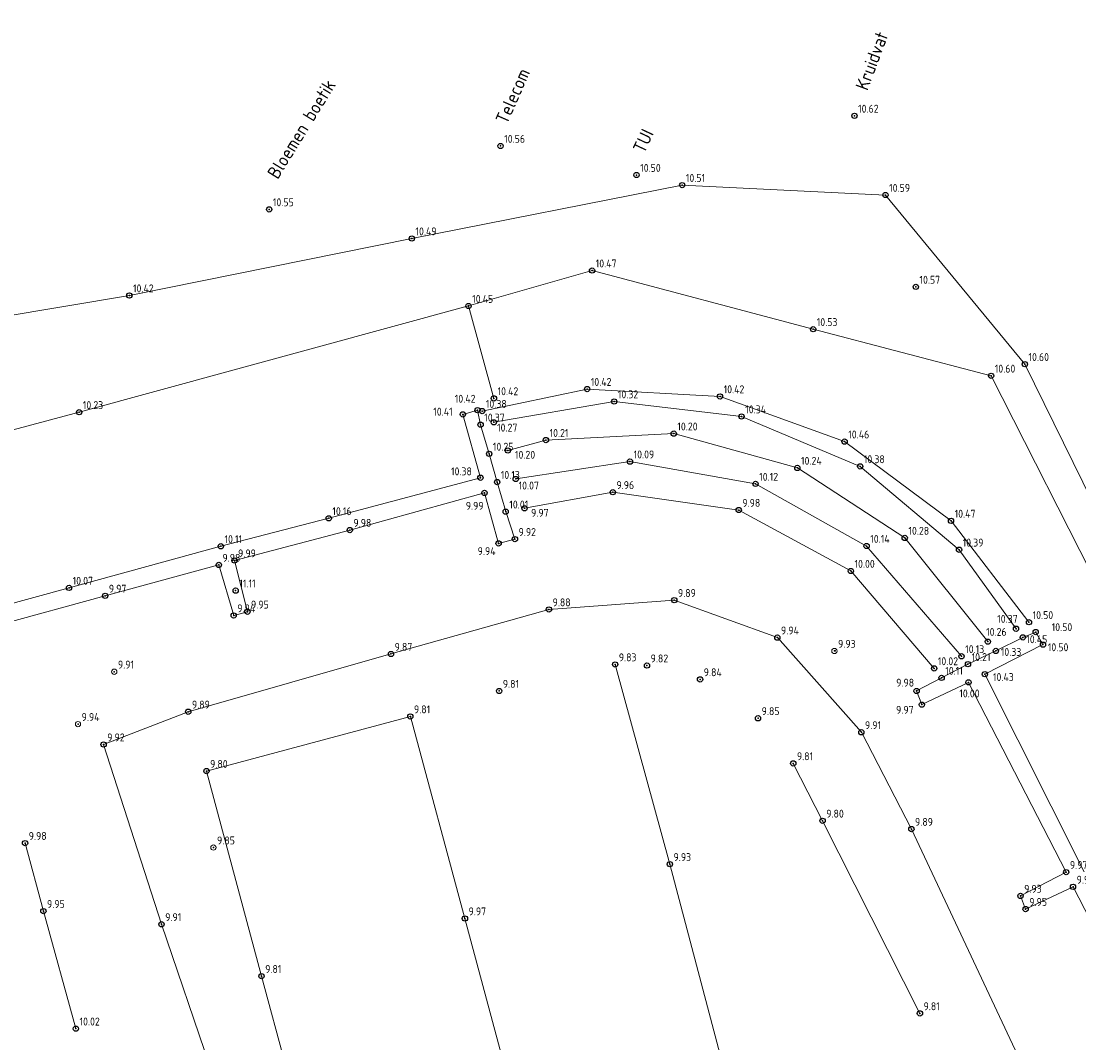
# Model space of a CAD drawing. Header units: metres. Extents: x 233721 to 234169, y 557050 to 557158.
# Tile 5 of 9: x 233747 to 233787, y 557119 to 557158. Entities that reach past the tile are written whole.
import ezdxf

# ---------------------------------------------------------------- set-up
doc = ezdxf.new("R2010")
doc.units = ezdxf.units.M
doc.header["$MEASUREMENT"] = 0
doc.linetypes.add('SOLID_LINE', pattern=[1, 1])
for name, color, linetype in [('Drempel hoogte', 4, 'Continuous'), ('Maaiveldhoogte', 7, 'Continuous'), ('Q19_Overig_lijn_50', 7, 'Continuous'), ('Q28_Rioolput_50', 7, 'Continuous'), ('Q86_Detailgr_50', 7, 'Continuous')]:
    doc.layers.add(name, color=color, linetype=linetype)
doc.layers.add('Q19_Overig_lijn', color=7, linetype='Continuous', lineweight=0)
doc.layers.add('Q28_Rioolput', color=7, linetype='Continuous', lineweight=0)
doc.styles.add('ISO', font='iso.shx')
doc.styles.get("Standard").update_dxf_attribs({"font": 'iso.shx'})

# ---------------------------------------------------------------- blocks, each defined once
blk = doc.blocks.new('M02_GRONDSLAGPUNT')
blk.add_circle((0, 0), 0.5)
blk.add_attdef('1', (0.69, 0.6), '', height=1.3)

msp = doc.modelspace()

# ---------------------------------------------------------------- linework, layer by layer
at = {"layer": 'Maaiveldhoogte', "color": 0, "linetype": 'SOLID_LINE'}
for p in [(233777.431, 557133.986, 9.94), (233777.455, 557133.993, 9.94), (233753.883, 557126.53, 9.851)]:
    msp.add_point(p, dxfattribs=at)
at = {"layer": 'Q19_Overig_lijn', "color": 252, "linetype": 'SOLID_LINE'}
for p, q in [((233771.66, 557151.66, 10.519), (233761.406, 557149.633, 10.498)), ((233779.366, 557151.283, 10.59), (233771.66, 557151.66, 10.519)), ((233784.65, 557144.867, 10.609), (233779.366, 557151.283, 10.59)), ((233761.406, 557149.633, 10.498), (233750.696, 557147.472, 10.422)), ((233768.24, 557148.417, 10.47), (233763.557, 557147.073, 10.46)), ((233768.241, 557148.418, 10.476), (233776.622, 557146.193, 10.531)), ((233750.696, 557147.472, 10.422), (233742.535, 557146.102, 10.387)), ((233763.557, 557147.073, 10.46), (233748.793, 557143.045, 10.24)), ((233763.557, 557147.073, 10.46), (233764.519, 557143.569, 10.423)), ((233776.622, 557146.193, 10.531), (233783.373, 557144.426, 10.609)), ((233788.902, 557136.191, 10.586), (233784.65, 557144.867, 10.609)), ((233783.373, 557144.426, 10.609), (233790.178, 557131, 10.55)), ((233768.053, 557143.922, 10.425), (233764.074, 557143.088, 10.388)), ((233773.093, 557143.643, 10.424), (233768.053, 557143.922, 10.425)), ((233777.816, 557141.93, 10.467), (233773.093, 557143.643, 10.424)), ((233764.515, 557142.66, 10.279), (233769.08, 557143.451, 10.321)), ((233769.08, 557143.451, 10.321), (233773.908, 557142.882, 10.347)), ((233748.793, 557143.045, 10.24), (233738.606, 557140.32, 10.187)), ((233763.899, 557143.122, 10.423), (233763.343, 557142.961, 10.415)), ((233763.343, 557142.961, 10.415), (233764.006, 557140.557, 10.387)), ((233764.014, 557142.57, 10.378), (233763.899, 557143.122, 10.423)), ((233773.908, 557142.882, 10.347), (233778.408, 557140.989, 10.382)), ((233764.341, 557141.465, 10.252), (233764.014, 557142.57, 10.378)), ((233766.492, 557141.986, 10.212), (233765.049, 557141.592, 10.202)), ((233771.336, 557142.232, 10.206), (233766.492, 557141.986, 10.212)), ((233776.025, 557140.931, 10.241), (233771.336, 557142.232, 10.206)), ((233781.851, 557138.923, 10.476), (233777.816, 557141.93, 10.467)), ((233764.642, 557140.394, 10.135), (233764.341, 557141.465, 10.252)), ((233765.347, 557140.511, 10.076), (233769.678, 557141.171, 10.097)), ((233769.678, 557141.171, 10.097), (233774.44, 557140.325, 10.124)), ((233780.097, 557138.274, 10.289), (233776.025, 557140.931, 10.241)), ((233778.408, 557140.989, 10.382), (233782.156, 557137.827, 10.391)), ((233764.006, 557140.557, 10.387), (233758.256, 557139.018, 10.165)), ((233764.965, 557139.271, 10.012), (233764.642, 557140.394, 10.135)), ((233759.053, 557138.574, 9.984), (233764.161, 557139.981, 9.999)), ((233764.161, 557139.981, 9.999), (233764.697, 557138.066, 9.947)), ((233769.028, 557140.01, 9.966), (233765.679, 557139.399, 9.971)), ((233773.801, 557139.333, 9.987), (233769.028, 557140.01, 9.966)), ((233774.44, 557140.325, 10.124), (233778.65, 557137.968, 10.142)), ((233765.315, 557138.23, 9.925), (233764.965, 557139.271, 10.012)), ((233778.053, 557137.021, 10.007), (233773.801, 557139.333, 9.987)), ((233758.256, 557139.018, 10.165), (233754.165, 557137.957, 10.119)), ((233784.808, 557135.078, 10.505), (233781.851, 557138.923, 10.476)), ((233754.682, 557137.42, 9.991), (233759.053, 557138.574, 9.984)), ((233754.165, 557137.957, 10.119), (233748.408, 557136.379, 10.076)), ((233764.697, 557138.066, 9.947), (233765.315, 557138.23, 9.925)), ((233778.65, 557137.968, 10.142), (233782.249, 557133.786, 10.138)), ((233783.25, 557134.34, 10.265), (233780.097, 557138.274, 10.289)), ((233782.156, 557137.827, 10.391), (233784.316, 557134.832, 10.371)), ((233749.779, 557136.08, 9.979), (233754.087, 557137.25, 9.99)), ((233754.087, 557137.25, 9.99), (233754.651, 557135.334, 9.946)), ((233755.172, 557135.476, 9.956), (233754.682, 557137.42, 9.991)), ((233781.214, 557133.326, 10.021), (233778.053, 557137.021, 10.007)), ((233748.408, 557136.379, 10.076), (233743.835, 557135.128, 10.059)), ((233744.527, 557134.632, 10.07), (233749.779, 557136.08, 9.979)), ((233766.606, 557135.561, 9.885), (233760.616, 557133.873, 9.878)), ((233771.359, 557135.914, 9.896), (233766.606, 557135.561, 9.885)), ((233775.267, 557134.495, 9.944), (233771.359, 557135.914, 9.896)), ((233754.651, 557135.334, 9.946), (233755.172, 557135.476, 9.956)), ((233778.451, 557130.903, 9.912), (233775.267, 557134.495, 9.944)), ((233784.572, 557134.502, 10.452), (233783.554, 557133.989, 10.34)), ((233785.063, 557134.704, 10.503), (233784.572, 557134.502, 10.452)), ((233785.338, 557134.226, 10.509), (233785.063, 557134.704, 10.503)), ((233783.554, 557133.989, 10.34), (233782.494, 557133.487, 10.211)), ((233783.136, 557133.107, 10.433), (233785.338, 557134.226, 10.509)), ((233760.616, 557133.873, 9.878), (233752.93, 557131.681, 9.895)), ((233769.117, 557133.476, 9.84), (233771.191, 557125.898, 9.935)), ((233782.494, 557133.487, 10.211), (233781.496, 557132.965, 10.111)), ((233781.496, 557132.965, 10.111), (233780.547, 557132.468, 9.982)), ((233780.747, 557131.951, 9.974), (233782.515, 557132.796, 10.009)), ((233782.515, 557132.796, 10.009), (233786.219, 557125.599, 9.976)), ((233786.896, 557125.604, 10.426), (233783.136, 557133.107, 10.433)), ((233780.547, 557132.468, 9.982), (233780.747, 557131.951, 9.974)), ((233752.93, 557131.681, 9.895), (233749.72, 557130.439, 9.926)), ((233761.35, 557131.502, 9.814), (233753.619, 557129.431, 9.804)), ((233763.419, 557123.838, 9.976), (233761.35, 557131.502, 9.814)), ((233780.349, 557127.232, 9.899), (233778.451, 557130.903, 9.912)), ((233749.72, 557130.439, 9.926), (233751.916, 557123.62, 9.915)), ((233776.982, 557127.546, 9.809), (233775.87, 557129.723, 9.812)), ((233753.619, 557129.431, 9.804), (233755.706, 557121.654, 9.811)), ((233780.672, 557120.239, 9.816), (233776.982, 557127.546, 9.809)), ((233785.832, 557115.555, 9.885), (233780.349, 557127.232, 9.899)), ((233747.435, 557124.118, 9.96), (233746.743, 557126.698, 9.984)), ((233771.191, 557125.898, 9.935), (233773.226, 557118.208, 9.983)), ((233786.219, 557125.599, 9.976), (233784.487, 557124.696, 9.94)), ((233784.679, 557124.196, 9.954), (233786.477, 557125.041, 9.999)), ((233786.477, 557125.041, 9.999), (233790.291, 557117.609, 9.999)), ((233784.487, 557124.696, 9.94), (233784.679, 557124.196, 9.954)), ((233748.669, 557119.659, 10.025), (233747.435, 557124.118, 9.96)), ((233751.916, 557123.62, 9.915), (233755.477, 557113.173, 9.932)), ((233765.499, 557116.052, 9.971), (233763.419, 557123.838, 9.976)), ((233755.706, 557121.654, 9.811), (233757.766, 557114.007, 9.798))]:
    msp.add_line(p, q, dxfattribs=at)
at = {"layer": 'Q19_Overig_lijn_50', "color": 0, "linetype": 'SOLID_LINE'}
for p in [(233771.66, 557151.66, 10.519), (233779.366, 557151.283, 10.59), (233761.406, 557149.633, 10.498), (233768.24, 557148.417, 10.47), (233768.241, 557148.418, 10.476), (233750.696, 557147.472, 10.422), (233763.556, 557147.072, 10.45), (233763.557, 557147.073, 10.46), (233776.622, 557146.193, 10.531), (233784.65, 557144.867, 10.609), (233783.373, 557144.426, 10.609), (233764.519, 557143.569, 10.423), (233768.053, 557143.922, 10.425), (233773.093, 557143.643, 10.424), (233769.08, 557143.451, 10.321), (233748.793, 557143.045, 10.24), (233763.343, 557142.961, 10.415), (233763.899, 557143.122, 10.423), (233764.074, 557143.088, 10.388), (233773.908, 557142.882, 10.347), (233764.014, 557142.57, 10.378), (233764.515, 557142.66, 10.279), (233766.492, 557141.986, 10.212), (233771.336, 557142.232, 10.206), (233765.049, 557141.592, 10.202), (233777.816, 557141.93, 10.467), (233764.341, 557141.465, 10.252), (233769.678, 557141.171, 10.097), (233776.025, 557140.931, 10.241), (233778.408, 557140.989, 10.382), (233764.006, 557140.557, 10.387), (233764.642, 557140.394, 10.135), (233765.347, 557140.511, 10.076), (233764.161, 557139.981, 9.999), (233769.028, 557140.01, 9.966), (233774.44, 557140.325, 10.124), (233764.965, 557139.271, 10.012), (233765.679, 557139.399, 9.971), (233773.801, 557139.333, 9.987), (233758.256, 557139.018, 10.165), (233781.851, 557138.923, 10.476), (233759.053, 557138.574, 9.984), (233754.165, 557137.957, 10.119), (233764.697, 557138.066, 9.947), (233765.315, 557138.23, 9.925), (233778.65, 557137.968, 10.142), (233780.097, 557138.274, 10.289), (233782.156, 557137.827, 10.391), (233754.087, 557137.25, 9.99), (233754.682, 557137.42, 9.991), (233778.053, 557137.021, 10.007), (233748.408, 557136.379, 10.076), (233749.779, 557136.08, 9.979), (233766.606, 557135.561, 9.885), (233771.359, 557135.914, 9.896), (233754.651, 557135.334, 9.946), (233755.172, 557135.476, 9.956), (233784.316, 557134.832, 10.371), (233784.808, 557135.078, 10.505), (233775.267, 557134.495, 9.944), (233783.25, 557134.34, 10.265), (233784.572, 557134.502, 10.452), (233785.063, 557134.704, 10.503), (233783.554, 557133.989, 10.34), (233785.338, 557134.226, 10.509), (233760.616, 557133.873, 9.878), (233782.249, 557133.786, 10.138), (233769.117, 557133.476, 9.84), (233781.214, 557133.326, 10.021), (233782.494, 557133.487, 10.211), (233781.496, 557132.965, 10.111), (233782.515, 557132.796, 10.009), (233783.136, 557133.107, 10.433), (233780.547, 557132.468, 9.982), (233780.747, 557131.951, 9.974), (233752.93, 557131.681, 9.895), (233761.35, 557131.502, 9.814), (233778.451, 557130.903, 9.912), (233749.72, 557130.439, 9.926), (233775.87, 557129.723, 9.812), (233753.619, 557129.431, 9.804), (233776.982, 557127.546, 9.809), (233780.349, 557127.232, 9.899), (233746.743, 557126.698, 9.984), (233771.191, 557125.898, 9.935), (233786.219, 557125.599, 9.976), (233786.477, 557125.041, 9.999), (233784.487, 557124.696, 9.94), (233747.435, 557124.118, 9.96), (233784.679, 557124.196, 9.954), (233751.916, 557123.62, 9.915), (233763.419, 557123.838, 9.976), (233755.706, 557121.654, 9.811), (233780.672, 557120.239, 9.816), (233748.669, 557119.659, 10.025)]:
    msp.add_point(p, dxfattribs=at)
at = {"layer": 'Q28_Rioolput_50', "color": 0, "linetype": 'SOLID_LINE'}
for p in [(233769.926, 557152.042, 10.503), (233780.518, 557147.798, 10.571), (233750.124, 557133.198, 9.911), (233748.748, 557131.211, 9.941)]:
    msp.add_point(p, dxfattribs=at)
at = {"layer": 'Q86_Detailgr_50', "color": 0, "linetype": 'SOLID_LINE'}
for p in [(233778.19, 557154.287, 10.626), (233764.771, 557153.143, 10.568), (233756, 557150.738, 10.556), (233754.726, 557136.278, 11.113), (233770.323, 557133.433, 9.828), (233772.337, 557132.908, 9.846), (233764.718, 557132.469, 9.812), (233774.533, 557131.434, 9.851)]:
    msp.add_point(p, dxfattribs=at)

# ---------------------------------------------------------------- block references
at = {"layer": 'Drempel hoogte'}
ref = msp.add_blockref('M02_GRONDSLAGPUNT', (233778.189, 557154.287, 10.62), dxfattribs=dict(at, xscale=0.2, yscale=0.2, zscale=0.2))
ref.add_attrib('M02_GRONDSLAGPUNT', '10.62', (233778.327, 557154.407, 10.62), dxfattribs={"layer": '0', "color": 0, "height": 0.3, "style": 'ISO'})
ref = msp.add_blockref('M02_GRONDSLAGPUNT', (233764.77, 557153.143, 10.56), dxfattribs=dict(at, xscale=0.2, yscale=0.2, zscale=0.2))
ref.add_attrib('M02_GRONDSLAGPUNT', '10.56', (233764.908, 557153.263, 10.56), dxfattribs={"layer": '0', "color": 0, "height": 0.3, "style": 'ISO'})
ref = msp.add_blockref('M02_GRONDSLAGPUNT', (233769.925, 557152.042, 10.5), dxfattribs=dict(at, xscale=0.2, yscale=0.2, zscale=0.2))
ref.add_attrib('M02_GRONDSLAGPUNT', '10.50', (233770.063, 557152.162, 10.5), dxfattribs={"layer": '0', "color": 0, "height": 0.3, "style": 'ISO'})
ref = msp.add_blockref('M02_GRONDSLAGPUNT', (233755.999, 557150.737, 10.55), dxfattribs=dict(at, xscale=0.2, yscale=0.2, zscale=0.2))
ref.add_attrib('M02_GRONDSLAGPUNT', '10.55', (233756.137, 557150.857, 10.55), dxfattribs={"layer": '0', "color": 0, "height": 0.3, "style": 'ISO'})
at = {"layer": 'Maaiveldhoogte'}
ref = msp.add_blockref('M02_GRONDSLAGPUNT', (233771.659, 557151.659, 10.51), dxfattribs=dict(at, xscale=0.2, yscale=0.2, zscale=0.2))
ref.add_attrib('M02_GRONDSLAGPUNT', '10.51', (233771.797, 557151.779, 10.51), dxfattribs={"layer": '0', "color": 0, "height": 0.3, "style": 'ISO'})
ref = msp.add_blockref('M02_GRONDSLAGPUNT', (233779.365, 557151.283, 10.59), dxfattribs=dict(at, xscale=0.2, yscale=0.2, zscale=0.2))
ref.add_attrib('M02_GRONDSLAGPUNT', '10.59', (233779.503, 557151.403, 10.59), dxfattribs={"layer": '0', "color": 0, "height": 0.3, "style": 'ISO'})
ref = msp.add_blockref('M02_GRONDSLAGPUNT', (233761.406, 557149.633, 10.49), dxfattribs=dict(at, xscale=0.2, yscale=0.2, zscale=0.2))
ref.add_attrib('M02_GRONDSLAGPUNT', '10.49', (233761.544, 557149.753, 10.49), dxfattribs={"layer": '0', "color": 0, "height": 0.3, "style": 'ISO'})
ref = msp.add_blockref('M02_GRONDSLAGPUNT', (233768.24, 557148.417, 10.47), dxfattribs=dict(at, xscale=0.2, yscale=0.2, zscale=0.2))
ref.add_attrib('M02_GRONDSLAGPUNT', '10.47', (233768.378, 557148.537, 10.47), dxfattribs={"layer": '0', "color": 0, "height": 0.3, "style": 'ISO'})
ref = msp.add_blockref('M02_GRONDSLAGPUNT', (233768.24, 557148.417, 10.47), dxfattribs=dict(at, xscale=0.2, yscale=0.2, zscale=0.2))
ref.add_attrib('M02_GRONDSLAGPUNT', '10.47', (233768.378, 557148.537, 10.47), dxfattribs={"layer": '0', "color": 0, "height": 0.3, "style": 'ISO'})
ref = msp.add_blockref('M02_GRONDSLAGPUNT', (233780.517, 557147.798, 10.57), dxfattribs=dict(at, xscale=0.2, yscale=0.2, zscale=0.2))
ref.add_attrib('M02_GRONDSLAGPUNT', '10.57', (233780.655, 557147.918, 10.57), dxfattribs={"layer": '0', "color": 0, "height": 0.3, "style": 'ISO'})
ref = msp.add_blockref('M02_GRONDSLAGPUNT', (233750.695, 557147.471, 10.42), dxfattribs=dict(at, xscale=0.2, yscale=0.2, zscale=0.2))
ref.add_attrib('M02_GRONDSLAGPUNT', '10.42', (233750.833, 557147.591, 10.42), dxfattribs={"layer": '0', "color": 0, "height": 0.3, "style": 'ISO'})
ref = msp.add_blockref('M02_GRONDSLAGPUNT', (233763.556, 557147.072, 10.45), dxfattribs=dict(at, xscale=0.2, yscale=0.2, zscale=0.2))
ref.add_attrib('M02_GRONDSLAGPUNT', '10.45', (233763.694, 557147.192, 10.45), dxfattribs={"layer": '0', "color": 0, "height": 0.3, "style": 'ISO'})
ref = msp.add_blockref('M02_GRONDSLAGPUNT', (233763.556, 557147.072, 10.45), dxfattribs=dict(at, xscale=0.2, yscale=0.2, zscale=0.2))
ref.add_attrib('M02_GRONDSLAGPUNT', '10.45', (233763.694, 557147.192, 10.45), dxfattribs={"layer": '0', "color": 0, "height": 0.3, "style": 'ISO'})
ref = msp.add_blockref('M02_GRONDSLAGPUNT', (233776.622, 557146.192, 10.53), dxfattribs=dict(at, xscale=0.2, yscale=0.2, zscale=0.2))
ref.add_attrib('M02_GRONDSLAGPUNT', '10.53', (233776.76, 557146.312, 10.53), dxfattribs={"layer": '0', "color": 0, "height": 0.3, "style": 'ISO'})
ref = msp.add_blockref('M02_GRONDSLAGPUNT', (233784.65, 557144.866, 10.6), dxfattribs=dict(at, xscale=0.2, yscale=0.2, zscale=0.2))
ref.add_attrib('M02_GRONDSLAGPUNT', '10.60', (233784.788, 557144.986, 10.6), dxfattribs={"layer": '0', "color": 0, "height": 0.3, "style": 'ISO'})
ref = msp.add_blockref('M02_GRONDSLAGPUNT', (233783.372, 557144.425, 10.6), dxfattribs=dict(at, xscale=0.2, yscale=0.2, zscale=0.2))
ref.add_attrib('M02_GRONDSLAGPUNT', '10.60', (233783.51, 557144.545, 10.6), dxfattribs={"layer": '0', "color": 0, "height": 0.3, "style": 'ISO'})
ref = msp.add_blockref('M02_GRONDSLAGPUNT', (233764.519, 557143.568, 10.42), dxfattribs=dict(at, xscale=0.2, yscale=0.2, zscale=0.2))
ref.add_attrib('M02_GRONDSLAGPUNT', '10.42', (233764.657, 557143.688, 10.42), dxfattribs={"layer": '0', "color": 0, "height": 0.3, "style": 'ISO'})
ref = msp.add_blockref('M02_GRONDSLAGPUNT', (233768.052, 557143.922, 10.42), dxfattribs=dict(at, xscale=0.2, yscale=0.2, zscale=0.2))
ref.add_attrib('M02_GRONDSLAGPUNT', '10.42', (233768.19, 557144.042, 10.42), dxfattribs={"layer": '0', "color": 0, "height": 0.3, "style": 'ISO'})
ref = msp.add_blockref('M02_GRONDSLAGPUNT', (233773.092, 557143.642, 10.42), dxfattribs=dict(at, xscale=0.2, yscale=0.2, zscale=0.2))
ref.add_attrib('M02_GRONDSLAGPUNT', '10.42', (233773.23, 557143.762, 10.42), dxfattribs={"layer": '0', "color": 0, "height": 0.3, "style": 'ISO'})
ref = msp.add_blockref('M02_GRONDSLAGPUNT', (233763.898, 557143.122, 10.42), dxfattribs=dict(at, xscale=0.2, yscale=0.2, zscale=0.2))
ref.add_attrib('M02_GRONDSLAGPUNT', '10.42', (233763.035, 557143.404, 10.42), dxfattribs={"layer": '0', "color": 0, "height": 0.3, "style": 'ISO'})
ref = msp.add_blockref('M02_GRONDSLAGPUNT', (233769.08, 557143.451, 10.32), dxfattribs=dict(at, xscale=0.2, yscale=0.2, zscale=0.2))
ref.add_attrib('M02_GRONDSLAGPUNT', '10.32', (233769.218, 557143.571, 10.32), dxfattribs={"layer": '0', "color": 0, "height": 0.3, "style": 'ISO'})
ref = msp.add_blockref('M02_GRONDSLAGPUNT', (233748.793, 557143.044, 10.23), dxfattribs=dict(at, xscale=0.2, yscale=0.2, zscale=0.2))
ref.add_attrib('M02_GRONDSLAGPUNT', '10.23', (233748.931, 557143.164, 10.23), dxfattribs={"layer": '0', "color": 0, "height": 0.3, "style": 'ISO'})
ref = msp.add_blockref('M02_GRONDSLAGPUNT', (233763.342, 557142.96, 10.41), dxfattribs=dict(at, xscale=0.2, yscale=0.2, zscale=0.2))
ref.add_attrib('M02_GRONDSLAGPUNT', '10.41', (233762.218, 557142.914, 10.41), dxfattribs={"layer": '0', "color": 0, "height": 0.3, "style": 'ISO'})
ref = msp.add_blockref('M02_GRONDSLAGPUNT', (233764.074, 557143.088, 10.38), dxfattribs=dict(at, xscale=0.2, yscale=0.2, zscale=0.2))
ref.add_attrib('M02_GRONDSLAGPUNT', '10.38', (233764.212, 557143.208, 10.38), dxfattribs={"layer": '0', "color": 0, "height": 0.3, "style": 'ISO'})
ref = msp.add_blockref('M02_GRONDSLAGPUNT', (233773.908, 557142.881, 10.34), dxfattribs=dict(at, xscale=0.2, yscale=0.2, zscale=0.2))
ref.add_attrib('M02_GRONDSLAGPUNT', '10.34', (233774.046, 557143.001, 10.34), dxfattribs={"layer": '0', "color": 0, "height": 0.3, "style": 'ISO'})
ref = msp.add_blockref('M02_GRONDSLAGPUNT', (233764.014, 557142.57, 10.37), dxfattribs=dict(at, xscale=0.2, yscale=0.2, zscale=0.2))
ref.add_attrib('M02_GRONDSLAGPUNT', '10.37', (233764.152, 557142.69, 10.37), dxfattribs={"layer": '0', "color": 0, "height": 0.3, "style": 'ISO'})
ref = msp.add_blockref('M02_GRONDSLAGPUNT', (233764.515, 557142.66, 10.27), dxfattribs=dict(at, xscale=0.2, yscale=0.2, zscale=0.2))
ref.add_attrib('M02_GRONDSLAGPUNT', '10.27', (233764.637, 557142.308, 10.27), dxfattribs={"layer": '0', "color": 0, "height": 0.3, "style": 'ISO'})
ref = msp.add_blockref('M02_GRONDSLAGPUNT', (233766.491, 557141.986, 10.21), dxfattribs=dict(at, xscale=0.2, yscale=0.2, zscale=0.2))
ref.add_attrib('M02_GRONDSLAGPUNT', '10.21', (233766.629, 557142.106, 10.21), dxfattribs={"layer": '0', "color": 0, "height": 0.3, "style": 'ISO'})
ref = msp.add_blockref('M02_GRONDSLAGPUNT', (233771.336, 557142.231, 10.2), dxfattribs=dict(at, xscale=0.2, yscale=0.2, zscale=0.2))
ref.add_attrib('M02_GRONDSLAGPUNT', '10.20', (233771.474, 557142.351, 10.2), dxfattribs={"layer": '0', "color": 0, "height": 0.3, "style": 'ISO'})
ref = msp.add_blockref('M02_GRONDSLAGPUNT', (233777.816, 557141.929, 10.46), dxfattribs=dict(at, xscale=0.2, yscale=0.2, zscale=0.2))
ref.add_attrib('M02_GRONDSLAGPUNT', '10.46', (233777.954, 557142.049, 10.46), dxfattribs={"layer": '0', "color": 0, "height": 0.3, "style": 'ISO'})
ref = msp.add_blockref('M02_GRONDSLAGPUNT', (233764.341, 557141.465, 10.25), dxfattribs=dict(at, xscale=0.2, yscale=0.2, zscale=0.2))
ref.add_attrib('M02_GRONDSLAGPUNT', '10.25', (233764.479, 557141.585, 10.25), dxfattribs={"layer": '0', "color": 0, "height": 0.3, "style": 'ISO'})
ref = msp.add_blockref('M02_GRONDSLAGPUNT', (233765.048, 557141.592, 10.2), dxfattribs=dict(at, xscale=0.2, yscale=0.2, zscale=0.2))
ref.add_attrib('M02_GRONDSLAGPUNT', '10.20', (233765.316, 557141.279, 10.2), dxfattribs={"layer": '0', "color": 0, "height": 0.3, "style": 'ISO'})
ref = msp.add_blockref('M02_GRONDSLAGPUNT', (233769.678, 557141.171, 10.09), dxfattribs=dict(at, xscale=0.2, yscale=0.2, zscale=0.2))
ref.add_attrib('M02_GRONDSLAGPUNT', '10.09', (233769.816, 557141.291, 10.09), dxfattribs={"layer": '0', "color": 0, "height": 0.3, "style": 'ISO'})
ref = msp.add_blockref('M02_GRONDSLAGPUNT', (233776.024, 557140.93, 10.24), dxfattribs=dict(at, xscale=0.2, yscale=0.2, zscale=0.2))
ref.add_attrib('M02_GRONDSLAGPUNT', '10.24', (233776.162, 557141.05, 10.24), dxfattribs={"layer": '0', "color": 0, "height": 0.3, "style": 'ISO'})
ref = msp.add_blockref('M02_GRONDSLAGPUNT', (233778.408, 557140.989, 10.38), dxfattribs=dict(at, xscale=0.2, yscale=0.2, zscale=0.2))
ref.add_attrib('M02_GRONDSLAGPUNT', '10.38', (233778.546, 557141.109, 10.38), dxfattribs={"layer": '0', "color": 0, "height": 0.3, "style": 'ISO'})
ref = msp.add_blockref('M02_GRONDSLAGPUNT', (233764.006, 557140.557, 10.38), dxfattribs=dict(at, xscale=0.2, yscale=0.2, zscale=0.2))
ref.add_attrib('M02_GRONDSLAGPUNT', '10.38', (233762.891, 557140.65, 10.38), dxfattribs={"layer": '0', "color": 0, "height": 0.3, "style": 'ISO'})
ref = msp.add_blockref('M02_GRONDSLAGPUNT', (233764.641, 557140.393, 10.13), dxfattribs=dict(at, xscale=0.2, yscale=0.2, zscale=0.2))
ref.add_attrib('M02_GRONDSLAGPUNT', '10.13', (233764.779, 557140.513, 10.13), dxfattribs={"layer": '0', "color": 0, "height": 0.3, "style": 'ISO'})
ref = msp.add_blockref('M02_GRONDSLAGPUNT', (233774.439, 557140.324, 10.12), dxfattribs=dict(at, xscale=0.2, yscale=0.2, zscale=0.2))
ref.add_attrib('M02_GRONDSLAGPUNT', '10.12', (233774.577, 557140.444, 10.12), dxfattribs={"layer": '0', "color": 0, "height": 0.3, "style": 'ISO'})
ref = msp.add_blockref('M02_GRONDSLAGPUNT', (233765.346, 557140.51, 10.07), dxfattribs=dict(at, xscale=0.2, yscale=0.2, zscale=0.2))
ref.add_attrib('M02_GRONDSLAGPUNT', '10.07', (233765.454, 557140.111, 10.07), dxfattribs={"layer": '0', "color": 0, "height": 0.3, "style": 'ISO'})
ref = msp.add_blockref('M02_GRONDSLAGPUNT', (233769.027, 557140.009, 9.96), dxfattribs=dict(at, xscale=0.2, yscale=0.2, zscale=0.2))
ref.add_attrib('M02_GRONDSLAGPUNT', '9.96', (233769.165, 557140.129, 9.96), dxfattribs={"layer": '0', "color": 0, "height": 0.3, "style": 'ISO'})
ref = msp.add_blockref('M02_GRONDSLAGPUNT', (233764.161, 557139.981, 9.99), dxfattribs=dict(at, xscale=0.2, yscale=0.2, zscale=0.2))
ref.add_attrib('M02_GRONDSLAGPUNT', '9.99', (233763.452, 557139.344, 9.99), dxfattribs={"layer": '0', "color": 0, "height": 0.3, "style": 'ISO'})
ref = msp.add_blockref('M02_GRONDSLAGPUNT', (233764.965, 557139.27, 10.01), dxfattribs=dict(at, xscale=0.2, yscale=0.2, zscale=0.2))
ref.add_attrib('M02_GRONDSLAGPUNT', '10.01', (233765.103, 557139.39, 10.01), dxfattribs={"layer": '0', "color": 0, "height": 0.3, "style": 'ISO'})
ref = msp.add_blockref('M02_GRONDSLAGPUNT', (233773.801, 557139.333, 9.98), dxfattribs=dict(at, xscale=0.2, yscale=0.2, zscale=0.2))
ref.add_attrib('M02_GRONDSLAGPUNT', '9.98', (233773.939, 557139.453, 9.98), dxfattribs={"layer": '0', "color": 0, "height": 0.3, "style": 'ISO'})
ref = msp.add_blockref('M02_GRONDSLAGPUNT', (233758.255, 557139.017, 10.16), dxfattribs=dict(at, xscale=0.2, yscale=0.2, zscale=0.2))
ref.add_attrib('M02_GRONDSLAGPUNT', '10.16', (233758.393, 557139.137, 10.16), dxfattribs={"layer": '0', "color": 0, "height": 0.3, "style": 'ISO'})
ref = msp.add_blockref('M02_GRONDSLAGPUNT', (233765.678, 557139.398, 9.97), dxfattribs=dict(at, xscale=0.2, yscale=0.2, zscale=0.2))
ref.add_attrib('M02_GRONDSLAGPUNT', '9.97', (233765.927, 557139.076, 9.97), dxfattribs={"layer": '0', "color": 0, "height": 0.3, "style": 'ISO'})
ref = msp.add_blockref('M02_GRONDSLAGPUNT', (233781.851, 557138.923, 10.47), dxfattribs=dict(at, xscale=0.2, yscale=0.2, zscale=0.2))
ref.add_attrib('M02_GRONDSLAGPUNT', '10.47', (233781.989, 557139.043, 10.47), dxfattribs={"layer": '0', "color": 0, "height": 0.3, "style": 'ISO'})
ref = msp.add_blockref('M02_GRONDSLAGPUNT', (233759.053, 557138.574, 9.98), dxfattribs=dict(at, xscale=0.2, yscale=0.2, zscale=0.2))
ref.add_attrib('M02_GRONDSLAGPUNT', '9.98', (233759.191, 557138.694, 9.98), dxfattribs={"layer": '0', "color": 0, "height": 0.3, "style": 'ISO'})
ref = msp.add_blockref('M02_GRONDSLAGPUNT', (233754.165, 557137.957, 10.11), dxfattribs=dict(at, xscale=0.2, yscale=0.2, zscale=0.2))
ref.add_attrib('M02_GRONDSLAGPUNT', '10.11', (233754.303, 557138.077, 10.11), dxfattribs={"layer": '0', "color": 0, "height": 0.3, "style": 'ISO'})
ref = msp.add_blockref('M02_GRONDSLAGPUNT', (233765.315, 557138.229, 9.92), dxfattribs=dict(at, xscale=0.2, yscale=0.2, zscale=0.2))
ref.add_attrib('M02_GRONDSLAGPUNT', '9.92', (233765.453, 557138.349, 9.92), dxfattribs={"layer": '0', "color": 0, "height": 0.3, "style": 'ISO'})
ref = msp.add_blockref('M02_GRONDSLAGPUNT', (233778.65, 557137.968, 10.14), dxfattribs=dict(at, xscale=0.2, yscale=0.2, zscale=0.2))
ref.add_attrib('M02_GRONDSLAGPUNT', '10.14', (233778.788, 557138.088, 10.14), dxfattribs={"layer": '0', "color": 0, "height": 0.3, "style": 'ISO'})
ref = msp.add_blockref('M02_GRONDSLAGPUNT', (233780.097, 557138.274, 10.28), dxfattribs=dict(at, xscale=0.2, yscale=0.2, zscale=0.2))
ref.add_attrib('M02_GRONDSLAGPUNT', '10.28', (233780.235, 557138.394, 10.28), dxfattribs={"layer": '0', "color": 0, "height": 0.3, "style": 'ISO'})
ref = msp.add_blockref('M02_GRONDSLAGPUNT', (233764.697, 557138.066, 9.94), dxfattribs=dict(at, xscale=0.2, yscale=0.2, zscale=0.2))
ref.add_attrib('M02_GRONDSLAGPUNT', '9.94', (233763.903, 557137.624, 9.94), dxfattribs={"layer": '0', "color": 0, "height": 0.3, "style": 'ISO'})
ref = msp.add_blockref('M02_GRONDSLAGPUNT', (233782.155, 557137.826, 10.39), dxfattribs=dict(at, xscale=0.2, yscale=0.2, zscale=0.2))
ref.add_attrib('M02_GRONDSLAGPUNT', '10.39', (233782.293, 557137.946, 10.39), dxfattribs={"layer": '0', "color": 0, "height": 0.3, "style": 'ISO'})
ref = msp.add_blockref('M02_GRONDSLAGPUNT', (233754.087, 557137.25, 9.98), dxfattribs=dict(at, xscale=0.2, yscale=0.2, zscale=0.2))
ref.add_attrib('M02_GRONDSLAGPUNT', '9.98', (233754.225, 557137.37, 9.98), dxfattribs={"layer": '0', "color": 0, "height": 0.3, "style": 'ISO'})
ref = msp.add_blockref('M02_GRONDSLAGPUNT', (233754.681, 557137.419, 9.99), dxfattribs=dict(at, xscale=0.2, yscale=0.2, zscale=0.2))
ref.add_attrib('M02_GRONDSLAGPUNT', '9.99', (233754.819, 557137.539, 9.99), dxfattribs={"layer": '0', "color": 0, "height": 0.3, "style": 'ISO'})
ref = msp.add_blockref('M02_GRONDSLAGPUNT', (233778.053, 557137.02, 10), dxfattribs=dict(at, xscale=0.2, yscale=0.2, zscale=0.2))
ref.add_attrib('M02_GRONDSLAGPUNT', '10.00', (233778.191, 557137.14, 10), dxfattribs={"layer": '0', "color": 0, "height": 0.3, "style": 'ISO'})
ref = msp.add_blockref('M02_GRONDSLAGPUNT', (233748.407, 557136.379, 10.07), dxfattribs=dict(at, xscale=0.2, yscale=0.2, zscale=0.2))
ref.add_attrib('M02_GRONDSLAGPUNT', '10.07', (233748.545, 557136.499, 10.07), dxfattribs={"layer": '0', "color": 0, "height": 0.3, "style": 'ISO'})
ref = msp.add_blockref('M02_GRONDSLAGPUNT', (233749.778, 557136.079, 9.97), dxfattribs=dict(at, xscale=0.2, yscale=0.2, zscale=0.2))
ref.add_attrib('M02_GRONDSLAGPUNT', '9.97', (233749.916, 557136.199, 9.97), dxfattribs={"layer": '0', "color": 0, "height": 0.3, "style": 'ISO'})
ref = msp.add_blockref('M02_GRONDSLAGPUNT', (233754.726, 557136.277, 11.11), dxfattribs=dict(at, xscale=0.2, yscale=0.2, zscale=0.2))
ref.add_attrib('M02_GRONDSLAGPUNT', '11.11', (233754.864, 557136.397, 11.11), dxfattribs={"layer": '0', "color": 0, "height": 0.3, "style": 'ISO'})
ref = msp.add_blockref('M02_GRONDSLAGPUNT', (233771.358, 557135.914, 9.89), dxfattribs=dict(at, xscale=0.2, yscale=0.2, zscale=0.2))
ref.add_attrib('M02_GRONDSLAGPUNT', '9.89', (233771.496, 557136.034, 9.89), dxfattribs={"layer": '0', "color": 0, "height": 0.3, "style": 'ISO'})
ref = msp.add_blockref('M02_GRONDSLAGPUNT', (233766.606, 557135.561, 9.88), dxfattribs=dict(at, xscale=0.2, yscale=0.2, zscale=0.2))
ref.add_attrib('M02_GRONDSLAGPUNT', '9.88', (233766.744, 557135.681, 9.88), dxfattribs={"layer": '0', "color": 0, "height": 0.3, "style": 'ISO'})
ref = msp.add_blockref('M02_GRONDSLAGPUNT', (233754.65, 557135.334, 9.94), dxfattribs=dict(at, xscale=0.2, yscale=0.2, zscale=0.2))
ref.add_attrib('M02_GRONDSLAGPUNT', '9.94', (233754.788, 557135.454, 9.94), dxfattribs={"layer": '0', "color": 0, "height": 0.3, "style": 'ISO'})
ref = msp.add_blockref('M02_GRONDSLAGPUNT', (233755.171, 557135.475, 9.95), dxfattribs=dict(at, xscale=0.2, yscale=0.2, zscale=0.2))
ref.add_attrib('M02_GRONDSLAGPUNT', '9.95', (233755.309, 557135.595, 9.95), dxfattribs={"layer": '0', "color": 0, "height": 0.3, "style": 'ISO'})
ref = msp.add_blockref('M02_GRONDSLAGPUNT', (233784.316, 557134.831, 10.37), dxfattribs=dict(at, xscale=0.2, yscale=0.2, zscale=0.2))
ref.add_attrib('M02_GRONDSLAGPUNT', '10.37', (233783.601, 557135.054, 10.37), dxfattribs={"layer": '0', "color": 0, "height": 0.3, "style": 'ISO'})
ref = msp.add_blockref('M02_GRONDSLAGPUNT', (233784.807, 557135.077, 10.5), dxfattribs=dict(at, xscale=0.2, yscale=0.2, zscale=0.2))
ref.add_attrib('M02_GRONDSLAGPUNT', '10.50', (233784.945, 557135.197, 10.5), dxfattribs={"layer": '0', "color": 0, "height": 0.3, "style": 'ISO'})
ref = msp.add_blockref('M02_GRONDSLAGPUNT', (233775.266, 557134.494, 9.94), dxfattribs=dict(at, xscale=0.2, yscale=0.2, zscale=0.2))
ref.add_attrib('M02_GRONDSLAGPUNT', '9.94', (233775.404, 557134.614, 9.94), dxfattribs={"layer": '0', "color": 0, "height": 0.3, "style": 'ISO'})
ref = msp.add_blockref('M02_GRONDSLAGPUNT', (233783.249, 557134.34, 10.26), dxfattribs=dict(at, xscale=0.2, yscale=0.2, zscale=0.2))
ref.add_attrib('M02_GRONDSLAGPUNT', '10.26', (233783.181, 557134.56, 10.26), dxfattribs={"layer": '0', "color": 0, "height": 0.3, "style": 'ISO'})
ref = msp.add_blockref('M02_GRONDSLAGPUNT', (233785.062, 557134.704, 10.5), dxfattribs=dict(at, xscale=0.2, yscale=0.2, zscale=0.2))
ref.add_attrib('M02_GRONDSLAGPUNT', '10.50', (233785.668, 557134.739, 10.5), dxfattribs={"layer": '0', "color": 0, "height": 0.3, "style": 'ISO'})
ref = msp.add_blockref('M02_GRONDSLAGPUNT', (233784.572, 557134.502, 10.45), dxfattribs=dict(at, xscale=0.2, yscale=0.2, zscale=0.2))
ref.add_attrib('M02_GRONDSLAGPUNT', '10.45', (233784.704, 557134.281, 10.45), dxfattribs={"layer": '0', "color": 0, "height": 0.3, "style": 'ISO'})
ref = msp.add_blockref('M02_GRONDSLAGPUNT', (233760.616, 557133.872, 9.87), dxfattribs=dict(at, xscale=0.2, yscale=0.2, zscale=0.2))
ref.add_attrib('M02_GRONDSLAGPUNT', '9.87', (233760.754, 557133.992, 9.87), dxfattribs={"layer": '0', "color": 0, "height": 0.3, "style": 'ISO'})
ref = msp.add_blockref('M02_GRONDSLAGPUNT', (233782.249, 557133.785, 10.13), dxfattribs=dict(at, xscale=0.2, yscale=0.2, zscale=0.2))
ref.add_attrib('M02_GRONDSLAGPUNT', '10.13', (233782.387, 557133.905, 10.13), dxfattribs={"layer": '0', "color": 0, "height": 0.3, "style": 'ISO'})
ref = msp.add_blockref('M02_GRONDSLAGPUNT', (233783.553, 557133.988, 10.33), dxfattribs=dict(at, xscale=0.2, yscale=0.2, zscale=0.2))
ref.add_attrib('M02_GRONDSLAGPUNT', '10.33', (233783.738, 557133.799, 10.33), dxfattribs={"layer": '0', "color": 0, "height": 0.3, "style": 'ISO'})
ref = msp.add_blockref('M02_GRONDSLAGPUNT', (233785.338, 557134.226, 10.5), dxfattribs=dict(at, xscale=0.2, yscale=0.2, zscale=0.2))
ref.add_attrib('M02_GRONDSLAGPUNT', '10.50', (233785.522, 557133.976, 10.5), dxfattribs={"layer": '0', "color": 0, "height": 0.3, "style": 'ISO'})
ref = msp.add_blockref('M02_GRONDSLAGPUNT', (233769.116, 557133.475, 9.83), dxfattribs=dict(at, xscale=0.2, yscale=0.2, zscale=0.2))
ref.add_attrib('M02_GRONDSLAGPUNT', '9.83', (233769.254, 557133.595, 9.83), dxfattribs={"layer": '0', "color": 0, "height": 0.3, "style": 'ISO'})
ref = msp.add_blockref('M02_GRONDSLAGPUNT', (233770.323, 557133.433, 9.82), dxfattribs=dict(at, xscale=0.2, yscale=0.2, zscale=0.2))
ref.add_attrib('M02_GRONDSLAGPUNT', '9.82', (233770.461, 557133.553, 9.82), dxfattribs={"layer": '0', "color": 0, "height": 0.3, "style": 'ISO'})
ref = msp.add_blockref('M02_GRONDSLAGPUNT', (233781.213, 557133.326, 10.02), dxfattribs=dict(at, xscale=0.2, yscale=0.2, zscale=0.2))
ref.add_attrib('M02_GRONDSLAGPUNT', '10.02', (233781.351, 557133.446, 10.02), dxfattribs={"layer": '0', "color": 0, "height": 0.3, "style": 'ISO'})
ref = msp.add_blockref('M02_GRONDSLAGPUNT', (233782.494, 557133.486, 10.21), dxfattribs=dict(at, xscale=0.2, yscale=0.2, zscale=0.2))
ref.add_attrib('M02_GRONDSLAGPUNT', '10.21', (233782.632, 557133.606, 10.21), dxfattribs={"layer": '0', "color": 0, "height": 0.3, "style": 'ISO'})
ref = msp.add_blockref('M02_GRONDSLAGPUNT', (233772.336, 557132.908, 9.84), dxfattribs=dict(at, xscale=0.2, yscale=0.2, zscale=0.2))
ref.add_attrib('M02_GRONDSLAGPUNT', '9.84', (233772.474, 557133.028, 9.84), dxfattribs={"layer": '0', "color": 0, "height": 0.3, "style": 'ISO'})
ref = msp.add_blockref('M02_GRONDSLAGPUNT', (233781.495, 557132.965, 10.11), dxfattribs=dict(at, xscale=0.2, yscale=0.2, zscale=0.2))
ref.add_attrib('M02_GRONDSLAGPUNT', '10.11', (233781.633, 557133.085, 10.11), dxfattribs={"layer": '0', "color": 0, "height": 0.3, "style": 'ISO'})
ref = msp.add_blockref('M02_GRONDSLAGPUNT', (233783.136, 557133.107, 10.43), dxfattribs=dict(at, xscale=0.2, yscale=0.2, zscale=0.2))
ref.add_attrib('M02_GRONDSLAGPUNT', '10.43', (233783.441, 557132.847, 10.43), dxfattribs={"layer": '0', "color": 0, "height": 0.3, "style": 'ISO'})
ref = msp.add_blockref('M02_GRONDSLAGPUNT', (233764.717, 557132.468, 9.81), dxfattribs=dict(at, xscale=0.2, yscale=0.2, zscale=0.2))
ref.add_attrib('M02_GRONDSLAGPUNT', '9.81', (233764.855, 557132.588, 9.81), dxfattribs={"layer": '0', "color": 0, "height": 0.3, "style": 'ISO'})
ref = msp.add_blockref('M02_GRONDSLAGPUNT', (233780.547, 557132.467, 9.98), dxfattribs=dict(at, xscale=0.2, yscale=0.2, zscale=0.2))
ref.add_attrib('M02_GRONDSLAGPUNT', '9.98', (233779.771, 557132.634, 9.98), dxfattribs={"layer": '0', "color": 0, "height": 0.3, "style": 'ISO'})
ref = msp.add_blockref('M02_GRONDSLAGPUNT', (233782.514, 557132.796, 10), dxfattribs=dict(at, xscale=0.2, yscale=0.2, zscale=0.2))
ref.add_attrib('M02_GRONDSLAGPUNT', '10.00', (233782.166, 557132.226, 10), dxfattribs={"layer": '0', "color": 0, "height": 0.3, "style": 'ISO'})
ref = msp.add_blockref('M02_GRONDSLAGPUNT', (233752.93, 557131.681, 9.89), dxfattribs=dict(at, xscale=0.2, yscale=0.2, zscale=0.2))
ref.add_attrib('M02_GRONDSLAGPUNT', '9.89', (233753.068, 557131.801, 9.89), dxfattribs={"layer": '0', "color": 0, "height": 0.3, "style": 'ISO'})
ref = msp.add_blockref('M02_GRONDSLAGPUNT', (233761.349, 557131.502, 9.81), dxfattribs=dict(at, xscale=0.2, yscale=0.2, zscale=0.2))
ref.add_attrib('M02_GRONDSLAGPUNT', '9.81', (233761.487, 557131.622, 9.81), dxfattribs={"layer": '0', "color": 0, "height": 0.3, "style": 'ISO'})
ref = msp.add_blockref('M02_GRONDSLAGPUNT', (233780.747, 557131.95, 9.97), dxfattribs=dict(at, xscale=0.2, yscale=0.2, zscale=0.2))
ref.add_attrib('M02_GRONDSLAGPUNT', '9.97', (233779.768, 557131.604, 9.97), dxfattribs={"layer": '0', "color": 0, "height": 0.3, "style": 'ISO'})
ref = msp.add_blockref('M02_GRONDSLAGPUNT', (233774.533, 557131.434, 9.85), dxfattribs=dict(at, xscale=0.2, yscale=0.2, zscale=0.2))
ref.add_attrib('M02_GRONDSLAGPUNT', '9.85', (233774.671, 557131.554, 9.85), dxfattribs={"layer": '0', "color": 0, "height": 0.3, "style": 'ISO'})
ref = msp.add_blockref('M02_GRONDSLAGPUNT', (233778.45, 557130.902, 9.91), dxfattribs=dict(at, xscale=0.2, yscale=0.2, zscale=0.2))
ref.add_attrib('M02_GRONDSLAGPUNT', '9.91', (233778.588, 557131.022, 9.91), dxfattribs={"layer": '0', "color": 0, "height": 0.3, "style": 'ISO'})
ref = msp.add_blockref('M02_GRONDSLAGPUNT', (233749.719, 557130.438, 9.92), dxfattribs=dict(at, xscale=0.2, yscale=0.2, zscale=0.2))
ref.add_attrib('M02_GRONDSLAGPUNT', '9.92', (233749.857, 557130.558, 9.92), dxfattribs={"layer": '0', "color": 0, "height": 0.3, "style": 'ISO'})
ref = msp.add_blockref('M02_GRONDSLAGPUNT', (233775.869, 557129.722, 9.81), dxfattribs=dict(at, xscale=0.2, yscale=0.2, zscale=0.2))
ref.add_attrib('M02_GRONDSLAGPUNT', '9.81', (233776.007, 557129.842, 9.81), dxfattribs={"layer": '0', "color": 0, "height": 0.3, "style": 'ISO'})
ref = msp.add_blockref('M02_GRONDSLAGPUNT', (233753.619, 557129.431, 9.8), dxfattribs=dict(at, xscale=0.2, yscale=0.2, zscale=0.2))
ref.add_attrib('M02_GRONDSLAGPUNT', '9.80', (233753.757, 557129.551, 9.8), dxfattribs={"layer": '0', "color": 0, "height": 0.3, "style": 'ISO'})
ref = msp.add_blockref('M02_GRONDSLAGPUNT', (233776.982, 557127.545, 9.8), dxfattribs=dict(at, xscale=0.2, yscale=0.2, zscale=0.2))
ref.add_attrib('M02_GRONDSLAGPUNT', '9.80', (233777.12, 557127.665, 9.8), dxfattribs={"layer": '0', "color": 0, "height": 0.3, "style": 'ISO'})
ref = msp.add_blockref('M02_GRONDSLAGPUNT', (233780.348, 557127.231, 9.89), dxfattribs=dict(at, xscale=0.2, yscale=0.2, zscale=0.2))
ref.add_attrib('M02_GRONDSLAGPUNT', '9.89', (233780.486, 557127.351, 9.89), dxfattribs={"layer": '0', "color": 0, "height": 0.3, "style": 'ISO'})
ref = msp.add_blockref('M02_GRONDSLAGPUNT', (233746.742, 557126.698, 9.98), dxfattribs=dict(at, xscale=0.2, yscale=0.2, zscale=0.2))
ref.add_attrib('M02_GRONDSLAGPUNT', '9.98', (233746.88, 557126.818, 9.98), dxfattribs={"layer": '0', "color": 0, "height": 0.3, "style": 'ISO'})
ref = msp.add_blockref('M02_GRONDSLAGPUNT', (233771.191, 557125.898, 9.93), dxfattribs=dict(at, xscale=0.2, yscale=0.2, zscale=0.2))
ref.add_attrib('M02_GRONDSLAGPUNT', '9.93', (233771.329, 557126.018, 9.93), dxfattribs={"layer": '0', "color": 0, "height": 0.3, "style": 'ISO'})
ref = msp.add_blockref('M02_GRONDSLAGPUNT', (233786.219, 557125.598, 9.97), dxfattribs=dict(at, xscale=0.2, yscale=0.2, zscale=0.2))
ref.add_attrib('M02_GRONDSLAGPUNT', '9.97', (233786.357, 557125.718, 9.97), dxfattribs={"layer": '0', "color": 0, "height": 0.3, "style": 'ISO'})
ref = msp.add_blockref('M02_GRONDSLAGPUNT', (233784.486, 557124.695, 9.93), dxfattribs=dict(at, xscale=0.2, yscale=0.2, zscale=0.2))
ref.add_attrib('M02_GRONDSLAGPUNT', '9.93', (233784.624, 557124.815, 9.93), dxfattribs={"layer": '0', "color": 0, "height": 0.3, "style": 'ISO'})
ref = msp.add_blockref('M02_GRONDSLAGPUNT', (233786.477, 557125.04, 9.99), dxfattribs=dict(at, xscale=0.2, yscale=0.2, zscale=0.2))
ref.add_attrib('M02_GRONDSLAGPUNT', '9.99', (233786.615, 557125.16, 9.99), dxfattribs={"layer": '0', "color": 0, "height": 0.3, "style": 'ISO'})
ref = msp.add_blockref('M02_GRONDSLAGPUNT', (233747.435, 557124.118, 9.95), dxfattribs=dict(at, xscale=0.2, yscale=0.2, zscale=0.2))
ref.add_attrib('M02_GRONDSLAGPUNT', '9.95', (233747.573, 557124.238, 9.95), dxfattribs={"layer": '0', "color": 0, "height": 0.3, "style": 'ISO'})
ref = msp.add_blockref('M02_GRONDSLAGPUNT', (233784.679, 557124.195, 9.95), dxfattribs=dict(at, xscale=0.2, yscale=0.2, zscale=0.2))
ref.add_attrib('M02_GRONDSLAGPUNT', '9.95', (233784.817, 557124.315, 9.95), dxfattribs={"layer": '0', "color": 0, "height": 0.3, "style": 'ISO'})
ref = msp.add_blockref('M02_GRONDSLAGPUNT', (233751.915, 557123.619, 9.91), dxfattribs=dict(at, xscale=0.2, yscale=0.2, zscale=0.2))
ref.add_attrib('M02_GRONDSLAGPUNT', '9.91', (233752.053, 557123.739, 9.91), dxfattribs={"layer": '0', "color": 0, "height": 0.3, "style": 'ISO'})
ref = msp.add_blockref('M02_GRONDSLAGPUNT', (233763.419, 557123.838, 9.97), dxfattribs=dict(at, xscale=0.2, yscale=0.2, zscale=0.2))
ref.add_attrib('M02_GRONDSLAGPUNT', '9.97', (233763.557, 557123.958, 9.97), dxfattribs={"layer": '0', "color": 0, "height": 0.3, "style": 'ISO'})
ref = msp.add_blockref('M02_GRONDSLAGPUNT', (233755.706, 557121.653, 9.81), dxfattribs=dict(at, xscale=0.2, yscale=0.2, zscale=0.2))
ref.add_attrib('M02_GRONDSLAGPUNT', '9.81', (233755.844, 557121.773, 9.81), dxfattribs={"layer": '0', "color": 0, "height": 0.3, "style": 'ISO'})
ref = msp.add_blockref('M02_GRONDSLAGPUNT', (233780.672, 557120.238, 9.81), dxfattribs=dict(at, xscale=0.2, yscale=0.2, zscale=0.2))
ref.add_attrib('M02_GRONDSLAGPUNT', '9.81', (233780.81, 557120.358, 9.81), dxfattribs={"layer": '0', "color": 0, "height": 0.3, "style": 'ISO'})
ref = msp.add_blockref('M02_GRONDSLAGPUNT', (233748.668, 557119.658, 10.02), dxfattribs=dict(at, xscale=0.2, yscale=0.2, zscale=0.2))
ref.add_attrib('M02_GRONDSLAGPUNT', '10.02', (233748.806, 557119.778, 10.02), dxfattribs={"layer": '0', "color": 0, "height": 0.3, "style": 'ISO'})
at = {"layer": 'Q28_Rioolput'}
ref = msp.add_blockref('M02_GRONDSLAGPUNT', (233777.43, 557133.985, 9.93), dxfattribs=dict(at, xscale=0.2, yscale=0.2, zscale=0.2))
ref.add_attrib('M02_GRONDSLAGPUNT', '9.93', (233777.568, 557134.105, 9.93), dxfattribs={"layer": '0', "color": 0, "height": 0.3, "style": 'ISO'})
ref = msp.add_blockref('M02_GRONDSLAGPUNT', (233750.123, 557133.198, 9.91), dxfattribs=dict(at, xscale=0.2, yscale=0.2, zscale=0.2))
ref.add_attrib('M02_GRONDSLAGPUNT', '9.91', (233750.261, 557133.318, 9.91), dxfattribs={"layer": '0', "color": 0, "height": 0.3, "style": 'ISO'})
ref = msp.add_blockref('M02_GRONDSLAGPUNT', (233748.747, 557131.211, 9.94), dxfattribs=dict(at, xscale=0.2, yscale=0.2, zscale=0.2))
ref.add_attrib('M02_GRONDSLAGPUNT', '9.94', (233748.885, 557131.331, 9.94), dxfattribs={"layer": '0', "color": 0, "height": 0.3, "style": 'ISO'})
ref = msp.add_blockref('M02_GRONDSLAGPUNT', (233753.882, 557126.529, 9.85), dxfattribs=dict(at, xscale=0.2, yscale=0.2, zscale=0.2))
ref.add_attrib('M02_GRONDSLAGPUNT', '9.85', (233754.02, 557126.649, 9.85), dxfattribs={"layer": '0', "color": 0, "height": 0.3, "style": 'ISO'})

# ---------------------------------------------------------------- texts
at = {"layer": 'Drempel hoogte', "style": 'ISO'}
for s, rotation, p in [('Kruidvat', 69.4916, (233778.684, 557155.214)), ('Telecom', 66.1653, (233765.017, 557153.937)), ('Bloemen boetik', 58.4715, (233756.322, 557151.849)), ('TUI', 64.9197, (233770.22, 557152.828))]:
    msp.add_text(s, height=0.5, rotation=rotation, dxfattribs=at).set_placement(p)

doc.saveas('drawing.dxf')
